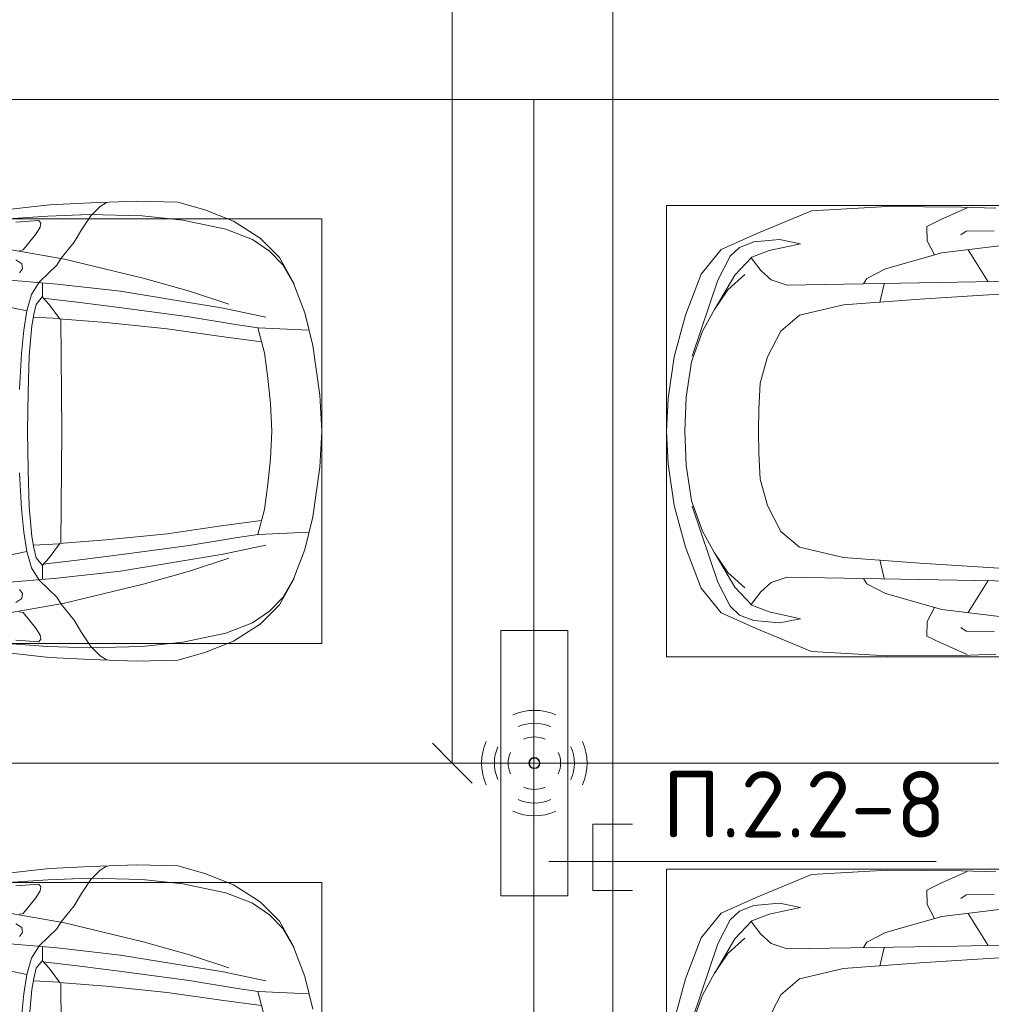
# Model space of a CAD drawing. Header units: millimetres. Extents: x -32229 to 288056, y -13689 to 125138.
# Tile 31 of 92: x -2603 to 1059, y 61341 to 65050. Entities that reach past the tile are written whole.
import ezdxf

# ---------------------------------------------------------------- set-up
doc = ezdxf.new("R2010")
doc.units = ezdxf.units.MM
for name, color, linetype, lineweight in [('A-ANNO-DIMS', 7, 'Continuous', 9), ('A-ANNO-DIMS-200', 7, 'Continuous', 9), ('A-ANNO-NOTE', 7, 'Continuous', 18), ('A-DETL-GENF', 7, 'Continuous', 18), ('A-DETL-THIN', 7, 'Continuous', 9), ('C-PRKG', 7, 'Continuous', 18), ('G-ANNO-TEXT', 7, 'Continuous', 9)]:
    doc.layers.add(name, color=color, linetype=linetype, lineweight=lineweight)
doc.layers.add('A-DETL', color=7, linetype='Continuous', lineweight=9, true_color=0x00a600)
doc.styles.add('GOST Common_3', font='GOST_Common.ttf', dxfattribs={"width": 0.9, "height": 250})
doc.styles.add('ISOCPEUR', font='isocpeur.ttf', dxfattribs={"height": 250})
doc.dimstyles.new('ГОСТ_2_5_мм2', dxfattribs={"dimscale": 304.8, "dimtxt": 251.428749, "dimasz": 0.492126, "dimexe": 0.492126, "dimexo": 0.656168, "dimgap": 0.098425, "dimtad": 1, "dimdec": 0, "dimdsep": 46, "dimtxsty": 'GOST Common_3', "dimblk1": 'OBLIQUE', "dimblk2": 'OBLIQUE', "dimsah": 1, "dimcen": 0.09, "dimazin": 2, "dimtfac": 1, "dimtdec": 4, "dimtix": 1, "dimtmove": 0, "dimatfit": 3, "dimfxl": 1, "dimtvp": 1, "dimtolj": 1, "dimtzin": 0, "dimarcsym": 2})

# ---------------------------------------------------------------- blocks, each defined once
blk = doc.blocks.new('АР_Машиноместо - 5300x2500_С-V40--02 ЭО')
at = {"layer": 'A-DETL-GENF', "color": 253, "lineweight": 13, "true_color": 0xaaaaaa}
for p, q in [((1126.4, 4794.1), (970.2, 4771.8)), ((1250, 4800), (1126.4, 4794.1)), ((1250, 4800), (1373.6, 4794.1)), ((1373.6, 4794.1), (1529.8, 4771.8)), ((970.2, 4771.8), (812.7, 4729.4)), ((1529.8, 4771.8), (1687.3, 4729.4)), ((812.7, 4729.4), (659.1, 4669.9)), ((1122.2, 4726.4), (988.2, 4706.7)), ((1250, 4731.7), (1122.2, 4726.4)), ((1250, 4731.7), (1377.8, 4726.4)), ((1377.8, 4726.4), (1511.8, 4706.7)), ((1687.3, 4729.4), (1840.9, 4669.9)), ((680.7, 4606.5), (967, 4703.6)), ((988.2, 4706.7), (873.9, 4665.1)), ((1511.8, 4706.7), (1626.1, 4665.1)), ((1819.3, 4606.5), (1533, 4703.6)), ((659.1, 4669.9), (565.9, 4595.1)), ((873.9, 4665.1), (791.3, 4619.7)), ((1626.1, 4665.1), (1708.7, 4619.7)), ((1840.9, 4669.9), (1934.1, 4595.1)), ((590.7, 4560.1), (680.7, 4606.5)), ((788.5, 4617.7), (661.8, 4543.1)), ((791.3, 4619.7), (717.1, 4568.9)), ((1708.7, 4619.7), (1782.9, 4568.9)), ((1711.5, 4617.7), (1838.2, 4543.1)), ((1909.3, 4560.1), (1819.3, 4606.5)), ((565.9, 4595.1), (507.1, 4462.6)), ((717.1, 4568.9), (659.6, 4505.3)), ((1782.9, 4568.9), (1840.4, 4505.3)), ((1934.1, 4595.1), (1992.9, 4462.6)), ((536.4, 4471.4), (557.5, 4525.7)), ((557.5, 4525.7), (590.7, 4560.1)), ((661.8, 4543.1), (594.6, 4479.3)), ((1838.2, 4543.1), (1905.4, 4479.3)), ((1942.5, 4525.7), (1909.3, 4560.1)), ((1963.6, 4471.4), (1942.5, 4525.7)), ((507.1, 4462.6), (419.6, 4254.2)), ((528.4, 4374.7), (536.4, 4471.4)), ((594.6, 4479.3), (569.5, 4413.1)), ((645, 4445.5), (597.3, 4481.4)), ((1069.6, 4447.3), (1167.1, 4453.2)), ((1167.1, 4453.2), (1250, 4453.9)), ((1332.9, 4453.2), (1250, 4453.9)), ((1430.4, 4447.3), (1332.9, 4453.2)), ((1855, 4445.5), (1902.7, 4481.4)), ((1905.4, 4479.3), (1930.5, 4413.1)), ((1971.6, 4374.7), (1963.6, 4471.4)), ((1992.9, 4462.6), (2080.4, 4254.2)), ((679.6, 4406.3), (645, 4445.5)), ((872.7, 4370.2), (970.5, 4419.3)), ((970.5, 4419.3), (1069.6, 4447.3)), ((1529.5, 4419.3), (1430.4, 4447.3)), ((1627.3, 4370.2), (1529.5, 4419.3)), ((1820.4, 4406.3), (1855, 4445.5)), ((569.5, 4413.1), (543.7, 4295.1)), ((699.7, 4345.5), (679.6, 4406.3)), ((1800.3, 4345.5), (1820.4, 4406.3)), ((1930.5, 4413.1), (1956.3, 4295.1)), ((543.7, 4295.1), (528.4, 4374.7)), ((689.3, 3705.5), (699.7, 4345.5)), ((812.5, 4298.9), (872.7, 4370.2)), ((1687.5, 4298.9), (1627.3, 4370.2)), ((1810.7, 3705.5), (1800.3, 4345.5)), ((1956.3, 4295.1), (1971.6, 4374.7)), ((774.4, 4132.9), (812.5, 4298.9)), ((1725.6, 4132.9), (1687.5, 4298.9)), ((419.6, 4254.2), (403.4, 3968)), ((2080.4, 4254.2), (2096.6, 3968)), ((752.2, 3845.6), (774.4, 4132.9)), ((1747.8, 3845.6), (1725.6, 4132.9)), ((638.7, 3975.4), (675.2, 4045.5)), ((675.2, 4045.5), (694.6, 4057.6)), ((1824.8, 4045.5), (1805.4, 4057.6)), ((1861.3, 3975.4), (1824.8, 4045.5)), ((578.7, 3762.9), (638.7, 3975.4)), ((1921.3, 3762.9), (1861.3, 3975.4)), ((403.4, 3968), (405.6, 3688.5)), ((2096.6, 3968), (2094.4, 3688.5)), ((731.2, 3507.6), (752.2, 3845.6)), ((1768.8, 3507.6), (1747.8, 3845.6)), ((453.1, 3766.3), (478.4, 3819.3)), ((478.4, 3819.3), (532.5, 3818.1)), ((532.5, 3818.1), (585.5, 3790.5)), ((1967.5, 3818.1), (1914.5, 3790.5)), ((2021.6, 3819.3), (1967.5, 3818.1)), ((2046.9, 3766.3), (2021.6, 3819.3)), ((408.2, 3667), (453.1, 3766.3)), ((530.9, 3374.8), (578.7, 3762.9)), ((1969.1, 3374.8), (1921.3, 3762.9)), ((2091.8, 3667), (2046.9, 3766.3)), ((405.6, 3688.5), (409.5, 3560)), ((496.8, 3671.6), (510.1, 3691.5)), ((678.7, 3159.5), (689.3, 3705.5)), ((1821.3, 3159.5), (1810.7, 3705.5)), ((2003.2, 3671.6), (1989.9, 3691.5)), ((2094.4, 3688.5), (2090.5, 3560)), ((495.5, 3566.1), (496.8, 3671.6)), ((687.1, 3588.8), (566.5, 3663.9)), ((1812.9, 3588.8), (1933.5, 3663.9)), ((2004.5, 3566.1), (2003.2, 3671.6))]:
    blk.add_line(p, q, dxfattribs=at)
at = {"layer": 'A-DETL-GENF', "color": 254, "lineweight": 13, "true_color": 0xd4d4d4}
for p, q in [((694.6, 3980.4), (765.1, 3996.8)), ((1805.4, 3980.4), (1734.9, 3996.8))]:
    blk.add_line(p, q, dxfattribs=at)
at = {"layer": 'C-PRKG', "color": 253, "lineweight": 13, "true_color": 0xaaaaaa}
for p, q in [((2500, 5300), (0, 5300)), ((0, 0), (0, 5300)), ((2500, 0), (2500, 5300)), ((400, 4800), (2100, 4800)), ((400, 500), (400, 4800)), ((2100, 500), (2100, 4800))]:
    blk.add_line(p, q, dxfattribs=at)
blk = doc.blocks.new('АР_Машиноместо - 4900x2400_М__5300х2500_-2211001--02 ЭО')
at = {"layer": 'A-DETL-GENF', "color": 254, "lineweight": 13, "true_color": 0xd4d4d4}
for p, q in [((439.5, -3468.5), (462, -3136.6)), ((2060.5, -3468.5), (2038, -3136.6)), ((771.7, -3268.5), (797.1, -3388.2)), ((1728.3, -3268.5), (1702.9, -3388.2)), ((564, -3316.2), (602.3, -3530.2)), ((1936, -3316.2), (1897.7, -3530.2)), ((957.1, -3368.9), (870, -3377.1)), ((1093.5, -3360.7), (957.1, -3368.9)), ((1406.5, -3360.7), (1542.9, -3368.9)), ((1542.9, -3368.9), (1630, -3377.1)), ((734.6, -3405.8), (688.5, -3435.5)), ((797.1, -3388.2), (734.6, -3405.8)), ((870, -3377.1), (797.1, -3388.2)), ((1630, -3377.1), (1702.9, -3388.2)), ((1702.9, -3388.2), (1765.4, -3405.8)), ((1765.4, -3405.8), (1811.5, -3435.5)), ((434.2, -3623.7), (439.5, -3468.5)), ((749.1, -3450.8), (765.5, -3589.1)), ((1750.9, -3450.8), (1734.5, -3589.1)), ((2065.8, -3623.7), (2060.5, -3468.5)), ((695.7, -3502.8), (723.2, -3741.5)), ((1804.3, -3502.8), (1776.8, -3741.5)), ((602.3, -3530.2), (673.6, -3827.1)), ((1897.7, -3530.2), (1826.4, -3827.1)), ((765.5, -3589.1), (785.7, -3746.6)), ((1734.5, -3589.1), (1714.3, -3746.6)), ((438.6, -3823.4), (434.2, -3623.7)), ((2061.4, -3823.4), (2065.8, -3623.7)), ((723.2, -3741.5), (786.9, -4128.3)), ((1776.8, -3741.5), (1713.1, -4128.3)), ((785.7, -3746.6), (819.4, -4000.8)), ((1714.3, -3746.6), (1680.6, -4000.8)), ((454.7, -3976.8), (438.6, -3823.4)), ((673.6, -3827.1), (722.7, -4001.8)), ((1826.4, -3827.1), (1777.3, -4001.8)), ((2045.3, -3976.8), (2061.4, -3823.4)), ((488.6, -4138.1), (454.7, -3976.8)), ((722.7, -4001.8), (771.7, -4149.8)), ((819.4, -4000.8), (849, -4182.8)), ((1680.6, -4000.8), (1651, -4182.8)), ((1777.3, -4001.8), (1728.3, -4149.8)), ((2011.4, -4138.1), (2045.3, -3976.8)), ((527.8, -4239.8), (488.6, -4138.1)), ((786.9, -4128.3), (821.1, -4289.8)), ((1713.1, -4128.3), (1678.9, -4289.8)), ((1972.2, -4239.8), (2011.4, -4138.1)), ((849, -4182.8), (861.2, -4260.3)), ((1651, -4182.8), (1638.8, -4260.3)), ((571.5, -4303.1), (527.8, -4239.8)), ((1928.5, -4303.1), (1972.2, -4239.8)), ((625, -4354.8), (571.5, -4303.1)), ((1875, -4354.8), (1928.5, -4303.1)), ((696.3, -4395.8), (625, -4354.8)), ((1803.7, -4395.8), (1875, -4354.8))]:
    blk.add_line(p, q, dxfattribs=at)
at = {"layer": 'A-DETL-GENF', "color": 253, "lineweight": 13, "true_color": 0xaaaaaa}
for p, q in [((676.4, -3260.1), (695.7, -3502.8)), ((1823.6, -3260.1), (1804.3, -3502.8)), ((397.1, -3474.2), (415.7, -3305.9)), ((2102.9, -3474.2), (2084.3, -3305.9)), ((462.2, -3347.3), (456.6, -3434.5)), ((508, -3422.8), (566.8, -3375.1)), ((566.8, -3375.1), (569.7, -3360.7)), ((605.2, -3346.8), (620, -3369.3)), ((620, -3369.3), (638.7, -3372.5)), ((638.7, -3372.5), (654.1, -3360.7)), ((1861.3, -3372.5), (1845.9, -3360.7)), ((1880, -3369.3), (1861.3, -3372.5)), ((1894.8, -3346.8), (1880, -3369.3)), ((1933.2, -3375.1), (1930.3, -3360.7)), ((1992, -3422.8), (1933.2, -3375.1)), ((2037.8, -3347.3), (2043.4, -3434.5)), ((853.3, -3407.2), (811.1, -3414.8)), ((965.3, -3397.8), (853.3, -3407.2)), ((1102.5, -3394.3), (965.3, -3397.8)), ((1250, -3391.3), (1102.5, -3394.3)), ((1250, -3391.3), (1397.5, -3394.3)), ((1397.5, -3394.3), (1534.7, -3397.8)), ((1534.7, -3397.8), (1646.7, -3407.2)), ((1646.7, -3407.2), (1688.9, -3414.8)), ((456.6, -3434.5), (466.2, -3441.1)), ((466.2, -3441.1), (481.5, -3439.1)), ((481.5, -3439.1), (508, -3422.8)), ((690.2, -3433.7), (654.7, -3470.4)), ((744.1, -3447.2), (691.3, -3447.2)), ((773, -3424.2), (744.1, -3447.2)), ((744.3, -3447), (773.2, -3472.4)), ((811.1, -3414.8), (773, -3424.2)), ((825.6, -3512.1), (821, -3413)), ((1674.4, -3512.1), (1679, -3413)), ((1688.9, -3414.8), (1727, -3424.2)), ((1755.7, -3447), (1726.8, -3472.4)), ((1727, -3424.2), (1755.7, -3447)), ((1755.7, -3447.2), (1808.7, -3447.2)), ((1809.8, -3433.7), (1845.3, -3470.4)), ((2018.5, -3439.1), (1992, -3422.8)), ((2033.8, -3441.1), (2018.5, -3439.1)), ((2043.4, -3434.5), (2033.8, -3441.1)), ((390.2, -3630), (397.1, -3474.2)), ((654.7, -3470.4), (624.9, -3501.2)), ((773.2, -3472.4), (825.6, -3512.1)), ((1726.8, -3472.4), (1674.4, -3512.1)), ((1845.3, -3470.4), (1875.1, -3501.2)), ((2109.8, -3630), (2102.9, -3474.2)), ((598.3, -3518.6), (537.9, -3567)), ((624.9, -3501.2), (598.3, -3518.6)), ((840.1, -3687.8), (826.6, -3509.6)), ((1250, -3520.1), (827.2, -3517.2)), ((1250, -3520.1), (1672.8, -3517.2)), ((1659.9, -3687.8), (1673.4, -3509.6)), ((1875.1, -3501.2), (1901.7, -3518.6)), ((1901.7, -3518.6), (1962.1, -3567)), ((491.4, -3594.2), (438.6, -3629.8)), ((537.9, -3567), (491.4, -3594.2)), ((1962.1, -3567), (2008.6, -3594.2)), ((2008.6, -3594.2), (2061.4, -3629.8)), ((384, -3802.9), (390.2, -3630)), ((438.6, -3629.8), (403.8, -3665.5)), ((2061.4, -3629.8), (2096.2, -3665.5)), ((2116, -3802.9), (2109.8, -3630)), ((403.8, -3665.5), (388.1, -3688.4)), ((2096.2, -3665.5), (2111.9, -3688.4)), ((863.9, -3917.5), (840.1, -3687.8)), ((1636.1, -3917.5), (1659.9, -3687.8)), ((387.4, -3958.4), (384, -3802.9)), ((2112.6, -3958.4), (2116, -3802.9)), ((893.6, -4121.6), (863.9, -3917.5)), ((1606.4, -4121.6), (1636.1, -3917.5)), ((416.4, -4059.2), (387.4, -3958.4)), ((2083.6, -4059.2), (2112.6, -3958.4)), ((458.6, -4167), (416.4, -4059.2)), ((2041.4, -4167), (2083.6, -4059.2)), ((914, -4272.5), (893.6, -4121.6)), ((1586, -4272.5), (1606.4, -4121.6)), ((522.5, -4267.9), (458.6, -4167)), ((1977.5, -4267.9), (2041.4, -4167)), ((955.5, -4283.9), (861, -4259.4)), ((861.2, -4260.3), (869.3, -4451.1)), ((1544.5, -4283.9), (1639, -4259.4)), ((1638.8, -4260.3), (1630.7, -4451.1)), ((596.3, -4340.6), (522.5, -4267.9)), ((1050.4, -4297.3), (955.5, -4283.9)), ((1146, -4306.7), (1050.4, -4297.3)), ((1354, -4306.7), (1449.6, -4297.3)), ((1449.6, -4297.3), (1544.5, -4283.9)), ((1903.7, -4340.6), (1977.5, -4267.9)), ((1250, -4312), (1146, -4306.7)), ((1250, -4312), (1354, -4306.7)), ((686, -4391.6), (596.3, -4340.6)), ((1814, -4391.6), (1903.7, -4340.6)), ((804.4, -4436.7), (686, -4391.6)), ((1695.6, -4436.7), (1814, -4391.6)), ((927, -4466.6), (804.4, -4436.7)), ((1573, -4466.6), (1695.6, -4436.7)), ((1114.6, -4493), (927, -4466.6)), ((1385.4, -4493), (1573, -4466.6)), ((1250, -4500), (1114.6, -4493)), ((1250, -4500), (1385.4, -4493))]:
    blk.add_line(p, q, dxfattribs=at)
at = {"layer": 'C-PRKG', "color": 253, "lineweight": 13, "true_color": 0xaaaaaa}
for p, q in [((0, 0), (0, -5300)), ((2500, 0), (2500, -5300)), ((450, -800), (450, -4500)), ((2050, -800), (2050, -4500)), ((450, -4500), (2050, -4500)), ((2500, -5300), (0, -5300))]:
    blk.add_line(p, q, dxfattribs=at)
blk = doc.blocks.new('АР_Машиноместо - 5300x2500_С-V39--02 ЭО')
at = {"layer": 'A-DETL-GENF', "color": 253, "lineweight": 13, "true_color": 0xaaaaaa}
for p, q in [((678.7, -3159.5), (689.3, -3705.5)), ((530.9, -3374.8), (578.7, -3762.9)), ((731.2, -3507.6), (752.2, -3845.6)), ((405.6, -3688.5), (409.5, -3560)), ((495.5, -3566.1), (496.8, -3671.6)), ((687.1, -3588.8), (566.5, -3663.9)), ((408.2, -3667), (453.1, -3766.3)), ((496.8, -3671.6), (510.1, -3691.5)), ((403.4, -3968), (405.6, -3688.5)), ((689.3, -3705.5), (699.7, -4345.5)), ((453.1, -3766.3), (478.4, -3819.3)), ((578.7, -3762.9), (638.7, -3975.4)), ((478.4, -3819.3), (532.5, -3818.1)), ((532.5, -3818.1), (585.5, -3790.5)), ((752.2, -3845.6), (774.4, -4132.9)), ((419.6, -4254.2), (403.4, -3968)), ((638.7, -3975.4), (675.2, -4045.5)), ((675.2, -4045.5), (694.6, -4057.6)), ((774.4, -4132.9), (812.5, -4298.9)), ((507.1, -4462.6), (419.6, -4254.2)), ((543.7, -4295.1), (528.4, -4374.7)), ((569.5, -4413.1), (543.7, -4295.1)), ((812.5, -4298.9), (872.7, -4370.2)), ((528.4, -4374.7), (536.4, -4471.4)), ((699.7, -4345.5), (679.6, -4406.3)), ((872.7, -4370.2), (970.5, -4419.3)), ((594.6, -4479.3), (569.5, -4413.1)), ((679.6, -4406.3), (645, -4445.5)), ((645, -4445.5), (597.3, -4481.4)), ((565.9, -4595.1), (507.1, -4462.6)), ((536.4, -4471.4), (557.5, -4525.7)), ((661.8, -4543.1), (594.6, -4479.3)), ((717.1, -4568.9), (659.6, -4505.3)), ((557.5, -4525.7), (590.7, -4560.1)), ((590.7, -4560.1), (680.7, -4606.5)), ((788.5, -4617.7), (661.8, -4543.1)), ((659.1, -4669.9), (565.9, -4595.1)), ((791.3, -4619.7), (717.1, -4568.9)), ((680.7, -4606.5), (967, -4703.6)), ((873.9, -4665.1), (791.3, -4619.7)), ((812.7, -4729.4), (659.1, -4669.9)), ((988.2, -4706.7), (873.9, -4665.1)), ((970.2, -4771.8), (812.7, -4729.4))]:
    blk.add_line(p, q, dxfattribs=at)
at = {"layer": 'A-DETL-GENF', "color": 254, "lineweight": 13, "true_color": 0xd4d4d4}
blk.add_line((694.6, -3980.4), (765.1, -3996.8), dxfattribs=at)
at = {"layer": 'C-PRKG', "color": 253, "lineweight": 13, "true_color": 0xaaaaaa}
for p, q in [((0, 0), (0, -5300)), ((400, -500), (400, -4800)), ((400, -4800), (2100, -4800)), ((2500, -5300), (0, -5300))]:
    blk.add_line(p, q, dxfattribs=at)
blk = doc.blocks.new('АР_Машиноместо - 4900x2400_М__5300х2500_-V41--02 ЭО')
at = {"layer": 'A-DETL-GENF', "color": 253, "lineweight": 13, "true_color": 0xaaaaaa}
for p, q in [((927, 4466.6), (804.4, 4436.7)), ((861.2, 4260.3), (869.3, 4451.1)), ((804.4, 4436.7), (686, 4391.6)), ((686, 4391.6), (596.3, 4340.6)), ((596.3, 4340.6), (522.5, 4267.9)), ((522.5, 4267.9), (458.6, 4167)), ((955.5, 4283.9), (861, 4259.4)), ((914, 4272.5), (893.6, 4121.6)), ((458.6, 4167), (416.4, 4059.2)), ((893.6, 4121.6), (863.9, 3917.5)), ((416.4, 4059.2), (387.4, 3958.4)), ((387.4, 3958.4), (384, 3802.9)), ((863.9, 3917.5), (840.1, 3687.8)), ((384, 3802.9), (390.2, 3630)), ((403.8, 3665.5), (388.1, 3688.4)), ((840.1, 3687.8), (826.6, 3509.6)), ((438.6, 3629.8), (403.8, 3665.5)), ((390.2, 3630), (397.1, 3474.2)), ((491.4, 3594.2), (438.6, 3629.8)), ((537.9, 3567), (491.4, 3594.2)), ((598.3, 3518.6), (537.9, 3567)), ((624.9, 3501.2), (598.3, 3518.6)), ((654.7, 3470.4), (624.9, 3501.2)), ((676.4, 3260.1), (695.7, 3502.8)), ((773.2, 3472.4), (825.6, 3512.1)), ((825.6, 3512.1), (821, 3413)), ((1250, 3520.1), (827.2, 3517.2)), ((397.1, 3474.2), (415.7, 3305.9)), ((690.2, 3433.7), (654.7, 3470.4)), ((744.3, 3447), (773.2, 3472.4)), ((456.6, 3434.5), (466.2, 3441.1)), ((462.2, 3347.3), (456.6, 3434.5)), ((466.2, 3441.1), (481.5, 3439.1)), ((481.5, 3439.1), (508, 3422.8)), ((508, 3422.8), (566.8, 3375.1)), ((744.1, 3447.2), (691.3, 3447.2)), ((773, 3424.2), (744.1, 3447.2)), ((811.1, 3414.8), (773, 3424.2)), ((853.3, 3407.2), (811.1, 3414.8)), ((965.3, 3397.8), (853.3, 3407.2)), ((566.8, 3375.1), (569.7, 3360.7)), ((605.2, 3346.8), (620, 3369.3)), ((620, 3369.3), (638.7, 3372.5)), ((638.7, 3372.5), (654.1, 3360.7))]:
    blk.add_line(p, q, dxfattribs=at)
at = {"layer": 'A-DETL-GENF', "color": 254, "lineweight": 13, "true_color": 0xd4d4d4}
for p, q in [((696.3, 4395.8), (625, 4354.8)), ((625, 4354.8), (571.5, 4303.1)), ((571.5, 4303.1), (527.8, 4239.8)), ((786.9, 4128.3), (821.1, 4289.8)), ((527.8, 4239.8), (488.6, 4138.1)), ((849, 4182.8), (861.2, 4260.3)), ((819.4, 4000.8), (849, 4182.8)), ((488.6, 4138.1), (454.7, 3976.8)), ((722.7, 4001.8), (771.7, 4149.8)), ((723.2, 3741.5), (786.9, 4128.3)), ((454.7, 3976.8), (438.6, 3823.4)), ((673.6, 3827.1), (722.7, 4001.8)), ((785.7, 3746.6), (819.4, 4000.8)), ((438.6, 3823.4), (434.2, 3623.7)), ((602.3, 3530.2), (673.6, 3827.1)), ((765.5, 3589.1), (785.7, 3746.6)), ((695.7, 3502.8), (723.2, 3741.5)), ((434.2, 3623.7), (439.5, 3468.5)), ((749.1, 3450.8), (765.5, 3589.1)), ((564, 3316.2), (602.3, 3530.2)), ((439.5, 3468.5), (462, 3136.6)), ((734.6, 3405.8), (688.5, 3435.5)), ((797.1, 3388.2), (734.6, 3405.8)), ((771.7, 3268.5), (797.1, 3388.2)), ((870, 3377.1), (797.1, 3388.2)), ((957.1, 3368.9), (870, 3377.1))]:
    blk.add_line(p, q, dxfattribs=at)
at = {"layer": 'C-PRKG', "color": 253, "lineweight": 13, "true_color": 0xaaaaaa}
for p, q in [((2500, 5300), (0, 5300)), ((0, 0), (0, 5300)), ((450, 4500), (2050, 4500)), ((450, 800), (450, 4500))]:
    blk.add_line(p, q, dxfattribs=at)
blk = doc.blocks.new('Наметкина 10_РД_АР_П_rvt-1--02 ЭО')
at = {"layer": 'C-PRKG', "color": 253, "lineweight": 13, "true_color": 0xaaaaaa}
for name, p, rotation in [('АР_Машиноместо - 4900x2400_М__5300х2500_-2211001--02 ЭО', (-5964.7, 62250), 90.00000000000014), ('АР_Машиноместо - 5300x2500_С-V40--02 ЭО', (4635.3, 62250), 89.99999999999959), ('АР_Машиноместо - 4900x2400_М__5300х2500_-V41--02 ЭО', (-5964.7, 62250), 269.999999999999), ('АР_Машиноместо - 5300x2500_С-V39--02 ЭО', (4635.3, 62250), 269.9999999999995)]:
    blk.add_blockref(name, p, dxfattribs=dict(at, rotation=rotation))
blk = doc.blocks.new('DIMBLOCK120--02 ЭО')
at = {"layer": 'A-ANNO-DIMS-200'}
for p, q in [((-972.5, 68500), (-1047.5, 68575)), ((-867.8, 68500), (-1122.5, 68500)), ((-972.5, 62249.6), (-972.5, 68500)), ((-972.5, 68500), (-897.5, 68425)), ((-972.5, 68500), (-867.8, 68500)), ((-972.5, 62249.6), (-1047.5, 62324.6)), ((-908.4, 62249.6), (-1122.5, 62249.6)), ((-972.5, 62249.6), (-897.5, 62174.6)), ((-972.5, 62249.6), (-908.4, 62249.6))]:
    blk.add_line(p, q, dxfattribs=at)
at = {"layer": 'A-ANNO-DIMS-200', "color": 0, "insert": (-1329.2, 65059.5), "char_height": 250, "width": 756.843, "attachment_point": 1, "rotation": 90, "line_spacing_factor": 1.022761, "style": 'GOST Common_3'}
blk.add_mtext('6250', dxfattribs=at)
blk = doc.blocks.new('_Oblique')
at = {"color": 0, "linetype": 'ByBlock', "lineweight": -2}
blk.add_line((-0.5, -0.5), (0.5, 0.5), dxfattribs=at)

msp = doc.modelspace()

# ---------------------------------------------------------------- linework, layer by layer
at = {"layer": 'A-ANNO-NOTE', "color": 5, "lineweight": 9, "true_color": 0x0000ff}
for p, q in [((-789.7, 61749.6), (-789.7, 62749.6)), ((-789.7, 62749.6), (-537, 62749.6)), ((-537, 62749.6), (-537, 61749.6)), ((-537, 61749.6), (-789.7, 61749.6))]:
    msp.add_line(p, q, dxfattribs=at)
for centre in [(-664.1, 62249.6), (-663.2, 62250.5), (-663.2, 62248.7), (-662.3, 62249.6)]:
    msp.add_circle(centre, 20, dxfattribs=at)
for centre, radius, start, end in [((-663.2, 62248.7), 199.6, 66, 114), ((-663.2, 62248.7), 151.5, 66, 114), ((-663.2, 62248.7), 99.8, 66, 114), ((-662.3, 62249.6), 199.6, 156, 204), ((-662.3, 62249.6), 151.5, 156, 204), ((-664.1, 62249.6), 151.5, 336, 24), ((-664.1, 62249.6), 199.6, 336, 24), ((-662.3, 62249.6), 99.8, 156, 204), ((-664.1, 62249.6), 99.8, 336, 24), ((-663.2, 62250.5), 99.8, 246, 294), ((-663.2, 62250.5), 151.5, 246, 294), ((-663.2, 62250.5), 199.6, 246, 294)]:
    msp.add_arc(centre, radius, start, end, dxfattribs=at)
at = {"layer": 'A-DETL', "color": 5, "true_color": 0x0000ff}
for p, q in [((-367.8, 44700.3), (-367.8, 73500.3)), ((-667.8, 62250), (-367.8, 62250)), ((-292.8, 62019.8), (-442.8, 62019.8)), ((-442.8, 62019.8), (-442.8, 61769.8)), ((-442.8, 61769.8), (-292.8, 61769.8))]:
    msp.add_line(p, q, dxfattribs=at)
at = {"layer": 'A-DETL-THIN'}
msp.add_line((-609.2, 61879.1), (850.8, 61879.1), dxfattribs=at)

# ---------------------------------------------------------------- block references
at = {"lineweight": 5}
msp.add_blockref('Наметкина 10_РД_АР_П_rvt-1--02 ЭО', (0, 0), dxfattribs=at)

# ---------------------------------------------------------------- texts
at = {"layer": 'G-ANNO-TEXT', "insert": (-181.5, 62219.4), "char_height": 250, "width": 1068.58, "attachment_point": 1, "line_spacing_factor": 1.139951, "style": 'ISOCPEUR'}
msp.add_mtext('\\pt600,1200,1800,2400,3000,3600,4200,4800,5400,6000,6600,7200,7800,8400,9000,9600,10200,10800,11400,12000,12600,13200,13800,14400,15000,15600,16200,16800,17400,18000,18600,19200;П.2.2-8', dxfattribs=at)

# ---------------------------------------------------------------- dimensions: what is measured, and where the dimension line sits
at = {"layer": 'A-ANNO-DIMS'}
dim = msp.add_linear_dim(base=(-972.5, 68500), p1=(-708.4, 62249.6), p2=(-667.8, 68500), angle=90, dimstyle='ГОСТ_2_5_мм2', override={"dimpost": '<>', "dimfxl": 6250.509312}, dxfattribs=at)
dim.commit()
dim.dimension.update_dxf_attribs({"geometry": 'DIMBLOCK120--02 ЭО', "text_midpoint": (-1127.5, 65374.8)})

doc.saveas('drawing.dxf')
